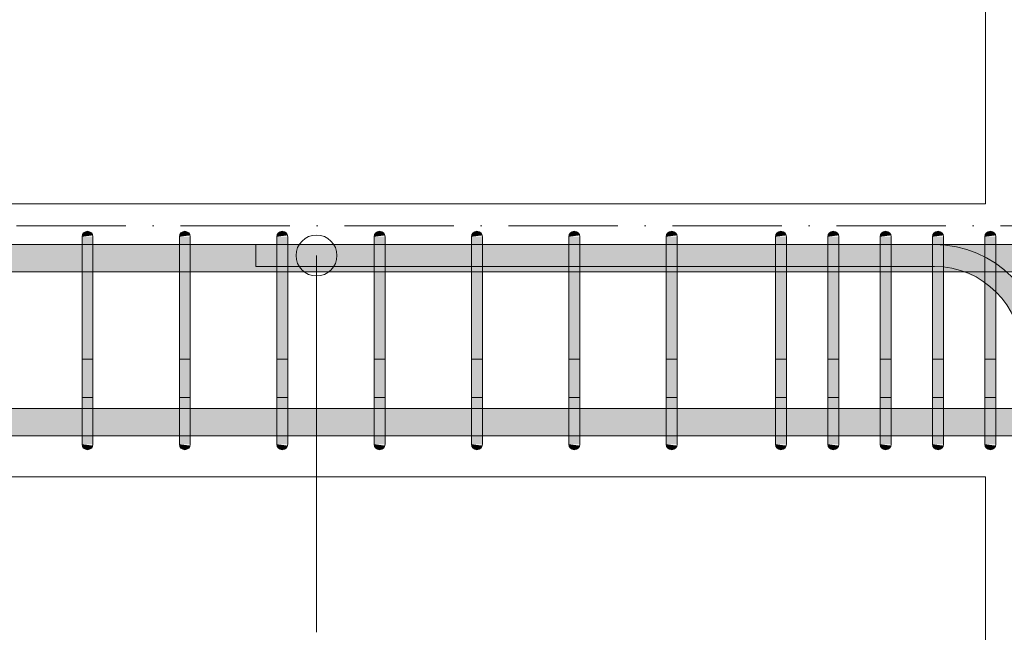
# Model space of a CAD drawing. Header units: millimetres. Extents: x 4307 to 42792, y 1610 to 10025.
# Tile 221 of 256: x 33853 to 34755, y 5628 to 6189. Entities that reach past the tile are written whole.
import ezdxf

# ---------------------------------------------------------------- set-up
doc = ezdxf.new("R2010")
doc.units = ezdxf.units.MM
doc.linetypes.add('Čerchovaná', pattern=[150, 100, -25, 0, -25])
for name, color, linetype, lineweight in [('A-FLOR-LEVL', 51, 'Continuous', 5), ('S-BEAM', 12, 'Continuous', 9), ('S-COLS', 52, 'Continuous', 9), ('S-RBAR', 171, 'Continuous', 5), ('S-RBAR-IDEN', 171, 'Continuous', 5)]:
    doc.layers.add(name, color=color, linetype=linetype, lineweight=lineweight)

msp = doc.modelspace()

# ---------------------------------------------------------------- hatches: boundary and pattern name
at = {"layer": 'S-RBAR'}
for points in [[(33910.52, 5990), (33920.35, 5991.29), (33919.85, 5992.5), (33919.05, 5993.54), (33918.02, 5994.33), (33916.81, 5994.83), (33915.52, 5995), (33914.22, 5994.83), (33913.02, 5994.33), (33911.98, 5993.54), (33911.19, 5992.5), (33910.69, 5991.29)], [(33999.63, 5990), (34009.46, 5991.29), (34008.96, 5992.5), (34008.17, 5993.54), (34007.13, 5994.33), (34005.92, 5994.83), (34004.63, 5995), (34003.34, 5994.83), (34002.13, 5994.33), (34001.09, 5993.54), (34000.3, 5992.5), (33999.8, 5991.29)], [(34088.74, 5990), (34098.57, 5991.29), (34098.07, 5992.5), (34097.28, 5993.54), (34096.24, 5994.33), (34095.04, 5994.83), (34093.74, 5995), (34092.45, 5994.83), (34091.24, 5994.33), (34090.21, 5993.54), (34089.41, 5992.5), (34088.91, 5991.29)], [(34177.85, 5990), (34187.68, 5991.29), (34187.18, 5992.5), (34186.39, 5993.54), (34185.35, 5994.33), (34184.15, 5994.83), (34182.85, 5995), (34181.56, 5994.83), (34180.35, 5994.33), (34179.32, 5993.54), (34178.52, 5992.5), (34178.02, 5991.29)], [(34266.96, 5990), (34276.79, 5991.29), (34276.29, 5992.5), (34275.5, 5993.54), (34274.46, 5994.33), (34273.26, 5994.83), (34271.96, 5995), (34270.67, 5994.83), (34269.46, 5994.33), (34268.43, 5993.54), (34267.63, 5992.5), (34267.13, 5991.29)], [(34356.08, 5990), (34365.91, 5991.29), (34365.41, 5992.5), (34364.61, 5993.54), (34363.58, 5994.33), (34362.37, 5994.83), (34361.08, 5995), (34359.78, 5994.83), (34358.58, 5994.33), (34357.54, 5993.54), (34356.75, 5992.5), (34356.25, 5991.29)], [(34445.19, 5990), (34455.02, 5991.29), (34454.52, 5992.5), (34453.72, 5993.54), (34452.69, 5994.33), (34451.48, 5994.83), (34450.19, 5995), (34448.89, 5994.83), (34447.69, 5994.33), (34446.65, 5993.54), (34445.86, 5992.5), (34445.36, 5991.29)], [(34545.19, 5990), (34555.02, 5991.29), (34554.52, 5992.5), (34553.72, 5993.54), (34552.69, 5994.33), (34551.48, 5994.83), (34550.19, 5995), (34548.89, 5994.83), (34547.69, 5994.33), (34546.65, 5993.54), (34545.86, 5992.5), (34545.36, 5991.29)], [(34593.1, 5990), (34602.93, 5991.29), (34602.43, 5992.5), (34601.64, 5993.54), (34600.6, 5994.33), (34599.4, 5994.83), (34598.1, 5995), (34596.81, 5994.83), (34595.6, 5994.33), (34594.57, 5993.54), (34593.77, 5992.5), (34593.27, 5991.29)], [(34641.02, 5990), (34650.85, 5991.29), (34650.35, 5992.5), (34649.55, 5993.54), (34648.24, 5994.44), (34647.31, 5994.83), (34646.02, 5995), (34644.72, 5994.83), (34643.52, 5994.33), (34642.48, 5993.54), (34641.69, 5992.5), (34641.19, 5991.29)], [(34688.93, 5990), (34698.76, 5991.29), (34698.26, 5992.5), (34697.47, 5993.54), (34696.43, 5994.33), (34695.22, 5994.83), (34693.93, 5995), (34691.9, 5994.53), (34691.43, 5994.33), (34690.39, 5993.54), (34689.6, 5992.5), (34689.1, 5991.29)], [(34736.84, 5990), (34746.67, 5991.29), (34746.17, 5992.5), (34745.38, 5993.54), (34744.34, 5994.33), (34743.14, 5994.83), (34741.84, 5995), (34740.55, 5994.83), (34739.34, 5994.33), (34738.31, 5993.54), (34737.51, 5992.5), (34737.01, 5991.29)], [(33920.52, 5965), (33920.52, 5990), (33910.52, 5990), (33910.52, 5965)], [(34009.63, 5965), (34009.63, 5990), (33999.63, 5990), (33999.63, 5965)], [(34098.74, 5965), (34098.74, 5990), (34088.74, 5990), (34088.74, 5965)], [(34187.85, 5965), (34187.85, 5990), (34177.85, 5990), (34177.85, 5965)], [(34276.96, 5965), (34276.96, 5990), (34266.96, 5990), (34266.96, 5965)], [(34366.08, 5965), (34366.08, 5990), (34356.08, 5990), (34356.08, 5965)], [(34455.19, 5965), (34455.19, 5990), (34445.19, 5990), (34445.19, 5965)], [(34555.19, 5965), (34555.19, 5990), (34545.19, 5990), (34545.19, 5965)], [(34603.1, 5965), (34603.1, 5990), (34593.1, 5990), (34593.1, 5965)], [(34651.02, 5965), (34650.85, 5990), (34641.02, 5990), (34641.02, 5965), (34648.24, 5965)], [(34698.93, 5965), (34698.76, 5990), (34688.93, 5990), (34688.93, 5965), (34691.9, 5965)], [(34746.84, 5965), (34746.84, 5990), (34736.84, 5990), (34736.84, 5965)], [(33920.52, 5825), (33920.52, 5965), (33910.52, 5965), (33910.52, 5825)], [(34009.63, 5825), (34009.63, 5965), (33999.63, 5965), (33999.63, 5825)], [(34098.74, 5825), (34098.74, 5965), (34088.74, 5965), (34088.74, 5825)], [(34187.85, 5825), (34187.85, 5965), (34177.85, 5965), (34177.85, 5825)], [(34276.96, 5825), (34276.96, 5965), (34266.96, 5965), (34266.96, 5825)], [(34366.08, 5825), (34366.08, 5965), (34356.08, 5965), (34356.08, 5825)], [(34455.19, 5825), (34455.19, 5965), (34445.19, 5965), (34445.19, 5825)], [(34555.19, 5825), (34555.19, 5965), (34545.19, 5965), (34545.19, 5825)], [(34603.1, 5825), (34603.1, 5965), (34593.1, 5965), (34593.1, 5825)], [(34641.02, 5825), (34651.02, 5825), (34651.02, 5965), (34641.02, 5965), (34641.02, 5935.24)], [(34698.93, 5825), (34698.93, 5965), (34688.93, 5965), (34688.93, 5825), (34691.9, 5825)], [(34736.84, 5825), (34746.84, 5825), (34746.84, 5965), (34736.84, 5965), (34736.84, 5844.71)], [(33920.52, 5800), (33920.52, 5825), (33910.52, 5825), (33910.52, 5800), (33920.35, 5800)], [(34009.63, 5800), (34009.63, 5825), (33999.63, 5825), (33999.63, 5800), (34009.46, 5800)], [(34098.74, 5800), (34098.74, 5825), (34088.74, 5825), (34088.74, 5800), (34098.57, 5800)], [(34187.85, 5800), (34187.85, 5825), (34177.85, 5825), (34177.85, 5800), (34187.68, 5800)], [(34276.96, 5800), (34276.96, 5825), (34266.96, 5825), (34266.96, 5800), (34276.79, 5800)], [(34366.08, 5800), (34366.08, 5825), (34356.08, 5825), (34356.08, 5800), (34365.91, 5800)], [(34455.19, 5800), (34455.19, 5825), (34445.19, 5825), (34445.19, 5800), (34455.02, 5800)], [(34555.19, 5800), (34555.19, 5825), (34545.19, 5825), (34545.19, 5800), (34555.02, 5800)], [(34603.1, 5800), (34603.1, 5825), (34593.1, 5825), (34593.1, 5800), (34602.93, 5800)], [(34646.02, 5800), (34651.02, 5800), (34651.02, 5825), (34641.02, 5825), (34641.02, 5800), (34644.72, 5800)], [(34692.64, 5800), (34698.93, 5800), (34698.93, 5825), (34688.93, 5825), (34688.93, 5800), (34691.9, 5800)], [(34746.84, 5800), (34746.84, 5825), (34736.84, 5825), (34736.84, 5800), (34746.67, 5800)], [(33915.52, 5795), (33916.81, 5795.17), (33918.02, 5795.67), (33919.05, 5796.46), (33919.85, 5797.5), (33920.35, 5798.71), (33910.52, 5800), (33910.69, 5798.71), (33911.19, 5797.5), (33911.98, 5796.46), (33913.02, 5795.67), (33914.22, 5795.17)], [(34004.63, 5795), (34005.92, 5795.17), (34007.13, 5795.67), (34008.17, 5796.46), (34008.96, 5797.5), (34009.46, 5798.71), (33999.63, 5800), (33999.8, 5798.71), (34000.3, 5797.5), (34001.09, 5796.46), (34002.13, 5795.67), (34003.34, 5795.17)], [(34093.74, 5795), (34095.04, 5795.17), (34096.24, 5795.67), (34097.28, 5796.46), (34098.07, 5797.5), (34098.57, 5798.71), (34088.74, 5800), (34088.91, 5798.71), (34089.41, 5797.5), (34090.21, 5796.46), (34091.24, 5795.67), (34092.45, 5795.17)], [(34182.85, 5795), (34184.15, 5795.17), (34185.35, 5795.67), (34186.39, 5796.46), (34187.18, 5797.5), (34187.68, 5798.71), (34177.85, 5800), (34178.02, 5798.71), (34178.52, 5797.5), (34179.32, 5796.46), (34180.35, 5795.67), (34181.56, 5795.17)], [(34271.96, 5795), (34273.26, 5795.17), (34274.46, 5795.67), (34275.5, 5796.46), (34276.29, 5797.5), (34276.79, 5798.71), (34266.96, 5800), (34267.13, 5798.71), (34267.63, 5797.5), (34268.43, 5796.46), (34269.46, 5795.67), (34270.67, 5795.17)], [(34361.08, 5795), (34362.37, 5795.17), (34363.58, 5795.67), (34364.61, 5796.46), (34365.41, 5797.5), (34365.91, 5798.71), (34356.08, 5800), (34356.25, 5798.71), (34356.75, 5797.5), (34357.54, 5796.46), (34358.58, 5795.67), (34359.78, 5795.17)], [(34450.19, 5795), (34451.48, 5795.17), (34452.69, 5795.67), (34453.72, 5796.46), (34454.52, 5797.5), (34455.02, 5798.71), (34445.19, 5800), (34445.36, 5798.71), (34445.86, 5797.5), (34446.65, 5796.46), (34447.69, 5795.67), (34448.89, 5795.17)], [(34550.19, 5795), (34551.48, 5795.17), (34552.69, 5795.67), (34553.72, 5796.46), (34554.52, 5797.5), (34555.02, 5798.71), (34545.19, 5800), (34545.36, 5798.71), (34545.86, 5797.5), (34546.65, 5796.46), (34547.69, 5795.67), (34548.89, 5795.17)], [(34598.1, 5795), (34599.4, 5795.17), (34600.6, 5795.67), (34601.64, 5796.46), (34602.43, 5797.5), (34602.93, 5798.71), (34593.1, 5800), (34593.27, 5798.71), (34593.77, 5797.5), (34594.57, 5796.46), (34595.6, 5795.67), (34596.81, 5795.17)], [(34646.02, 5795), (34648.24, 5795.56), (34648.52, 5795.67), (34649.55, 5796.46), (34650.35, 5797.5), (34650.85, 5798.71), (34641.02, 5800), (34641.19, 5798.71), (34641.69, 5797.5), (34642.48, 5796.46), (34643.52, 5795.67), (34644.72, 5795.17)], [(34693.93, 5795), (34695.22, 5795.17), (34696.43, 5795.67), (34697.47, 5796.46), (34698.26, 5797.5), (34698.76, 5798.71), (34688.93, 5800), (34689.1, 5798.71), (34689.6, 5797.5), (34690.39, 5796.46), (34691.9, 5795.47), (34692.64, 5795.17)], [(34741.84, 5795), (34743.14, 5795.17), (34744.34, 5795.67), (34745.38, 5796.46), (34746.17, 5797.5), (34746.67, 5798.71), (34736.84, 5800), (34737.01, 5798.71), (34737.51, 5797.5), (34738.31, 5796.46), (34739.34, 5795.67), (34740.55, 5795.17)]]:
    msp.add_hatch(color=7, dxfattribs=at).paths.add_polyline_path(points)
h = msp.add_hatch(color=7, dxfattribs=at)
h.paths.add_polyline_path([(35041.18, 5957.8), (35062.38, 5957.8), (35062.38, 5982.8), (35034.33, 5982.8), (35034.33, 5957.8)])
h.paths.add_polyline_path([(31072.44, 5957.8), (31082.43, 5957.8), (31082.43, 5982.8), (31072.44, 5982.8)])
h.paths.add_polyline_path([(31111.78, 5957.8), (31419.33, 5957.8), (31419.33, 5982.8), (31100.43, 5982.8), (31100.43, 5957.8)])
h.paths.add_polyline_path([(31437.33, 5957.8), (31507.53, 5957.8), (31507.53, 5982.8), (31437.33, 5982.8)])
h.paths.add_polyline_path([(31517.53, 5957.8), (31552.64, 5957.8), (31552.64, 5982.8), (31517.53, 5982.8), (31517.53, 5965)])
h.paths.add_polyline_path([(31562.64, 5957.8), (31597.75, 5957.8), (31597.75, 5982.8), (31562.64, 5982.8), (31562.64, 5965)])
h.paths.add_polyline_path([(31607.75, 5957.8), (31642.85, 5957.8), (31642.85, 5982.8), (31607.75, 5982.8), (31607.75, 5965)])
h.paths.add_polyline_path([(35024.33, 5957.8), (35024.33, 5982.8), (34986.41, 5982.8), (34986.41, 5957.8), (34997.52, 5957.8)])
h.paths.add_polyline_path([(31652.85, 5957.8), (31687.96, 5957.8), (31687.96, 5982.8), (31652.85, 5982.8), (31652.85, 5965)])
h.paths.add_polyline_path([(31697.96, 5957.8), (31733.07, 5957.8), (31733.07, 5982.8), (31697.96, 5982.8), (31697.96, 5965)])
h.paths.add_polyline_path([(31743.07, 5957.8), (31806.55, 5957.8), (31806.55, 5982.8), (31743.07, 5982.8), (31743.07, 5965)])
h.paths.add_polyline_path([(31816.55, 5957.8), (31891.16, 5957.8), (31891.16, 5982.8), (31816.55, 5982.8), (31816.55, 5965)])
h.paths.add_polyline_path([(34976.41, 5957.8), (34976.41, 5982.8), (34938.5, 5982.8), (34938.5, 5957.8), (34953.86, 5957.8)])
h.paths.add_polyline_path([(31901.16, 5957.8), (31975.78, 5957.8), (31975.78, 5982.8), (31901.16, 5982.8), (31901.16, 5965)])
h.paths.add_polyline_path([(34928.5, 5957.8), (34928.5, 5982.8), (34890.59, 5982.8), (34890.59, 5957.8), (34910.2, 5957.8)])
h.paths.add_polyline_path([(31985.78, 5957.8), (32060.39, 5957.8), (32060.39, 5982.8), (31985.78, 5982.8), (31985.78, 5965)])
h.paths.add_polyline_path([(32070.39, 5957.8), (32145.01, 5957.8), (32145.01, 5982.8), (32070.39, 5982.8), (32070.39, 5965)])
h.paths.add_polyline_path([(32155.01, 5957.8), (32229.62, 5957.8), (32229.62, 5982.8), (32155.01, 5982.8), (32155.01, 5965)])
h.paths.add_polyline_path([(32239.62, 5957.8), (32314.24, 5957.8), (32314.24, 5982.8), (32239.62, 5982.8), (32239.62, 5965)])
h.paths.add_polyline_path([(32324.24, 5957.8), (32514.24, 5957.8), (32514.24, 5982.8), (32324.24, 5982.8), (32324.24, 5965)])
h.paths.add_polyline_path([(32524.24, 5957.8), (32713.62, 5957.8), (32713.62, 5982.8), (32524.24, 5982.8), (32524.24, 5965)])
h.paths.add_polyline_path([(32723.62, 5957.8), (32913, 5957.8), (32913, 5982.8), (32723.62, 5982.8), (32723.62, 5965)])
h.paths.add_polyline_path([(32923, 5957.8), (33112.38, 5957.8), (33112.38, 5982.8), (32923, 5982.8), (32923, 5965)])
h.paths.add_polyline_path([(34880.59, 5957.8), (34880.59, 5982.8), (34842.67, 5982.8), (34842.67, 5957.8), (34866.54, 5957.8)])
h.paths.add_polyline_path([(34832.67, 5957.8), (34832.67, 5982.8), (34794.76, 5982.8), (34794.76, 5957.8), (34822.88, 5957.8)])
h.paths.add_polyline_path([(33122.38, 5957.8), (33311.76, 5957.8), (33311.76, 5982.8), (33122.38, 5982.8), (33122.38, 5965)])
h.paths.add_polyline_path([(33321.76, 5957.8), (33511.14, 5957.8), (33511.14, 5982.8), (33321.76, 5982.8), (33321.76, 5965)])
h.paths.add_polyline_path([(33521.14, 5957.8), (33710.52, 5957.8), (33710.52, 5982.8), (33521.14, 5982.8), (33521.14, 5965)])
h.paths.add_polyline_path([(33720.52, 5957.8), (33910.52, 5957.8), (33910.52, 5982.8), (33720.52, 5982.8), (33720.52, 5965)])
h.paths.add_polyline_path([(33920.52, 5957.8), (33999.63, 5957.8), (33999.63, 5982.8), (33920.52, 5982.8), (33920.52, 5965)])
h.paths.add_polyline_path([(34009.63, 5957.8), (34088.74, 5957.8), (34088.74, 5982.8), (34009.63, 5982.8), (34009.63, 5965)])
h.paths.add_polyline_path([(34098.74, 5957.8), (34177.85, 5957.8), (34177.85, 5982.8), (34098.74, 5982.8), (34098.74, 5965)])
h.paths.add_polyline_path([(34784.76, 5957.8), (34784.76, 5982.8), (34746.84, 5982.8), (34746.84, 5957.8), (34779.22, 5957.8)])
h.paths.add_polyline_path([(34187.85, 5957.8), (34266.96, 5957.8), (34266.96, 5982.8), (34187.85, 5982.8), (34187.85, 5965)])
h.paths.add_polyline_path([(34276.96, 5957.8), (34356.08, 5957.8), (34356.08, 5982.8), (34276.96, 5982.8), (34276.96, 5965)])
h.paths.add_polyline_path([(34366.08, 5957.8), (34445.19, 5957.8), (34445.19, 5982.8), (34366.08, 5982.8), (34366.08, 5965)])
h.paths.add_polyline_path([(34455.19, 5957.8), (34545.19, 5957.8), (34545.19, 5982.8), (34455.19, 5982.8), (34455.19, 5965)])
h.paths.add_polyline_path([(34736.84, 5957.8), (34736.84, 5982.8), (34698.93, 5982.8), (34698.93, 5957.8), (34735.56, 5957.8)])
h.paths.add_polyline_path([(34555.19, 5957.8), (34593.1, 5957.8), (34593.1, 5982.8), (34555.19, 5982.8), (34555.19, 5965)])
h.paths.add_polyline_path([(34603.1, 5957.8), (34641.02, 5957.8), (34641.02, 5982.8), (34603.1, 5982.8), (34603.1, 5965)])
h.paths.add_polyline_path([(34651.02, 5957.8), (34688.93, 5957.8), (34688.93, 5982.8), (34651.02, 5982.8), (34651.02, 5965)])
h = msp.add_hatch(color=7, dxfattribs=at)
h.paths.add_polyline_path([(34784.76, 5882.8), (34784.76, 5914.51), (34784.14, 5916), (34766.38, 5916.14), (34766.38, 5924), (34780.83, 5924), (34777.18, 5932.8), (34761.29, 5953.51), (34755.7, 5957.8), (34746.84, 5957.8), (34746.84, 5939.61), (34747.15, 5939.37), (34759.86, 5922.8), (34767.85, 5903.51), (34770.58, 5882.8), (34779.22, 5882.8)])
h.paths.add_polyline_path([(34765.34, 5916.14), (34764.38, 5916.54), (34762.91, 5918), (34762.38, 5920), (34762.91, 5922), (34764.38, 5923.46), (34766.38, 5924), (34765.72, 5918.96)])
h.paths.add_polyline_path([(34736.84, 5947.28), (34736.84, 5957.8), (34716.78, 5957.8), (34730.58, 5952.09), (34735.56, 5948.26)])
h = msp.add_hatch(color=7, dxfattribs=at)
h.paths.add_polyline_path([(35275.52, 5807.8), (35275.52, 5832.8), (35239.55, 5832.8), (35239.55, 5807.8)])
h.paths.add_polyline_path([(31072.38, 5807.8), (31082.43, 5807.8), (31082.43, 5832.8), (31072.38, 5832.8), (31072.38, 5814.54)])
h.paths.add_polyline_path([(31437.33, 5807.8), (31507.53, 5807.92), (31507.53, 5832.8), (31437.33, 5832.8), (31437.33, 5814.54)])
h.paths.add_polyline_path([(31286.42, 5807.8), (31419.33, 5807.8), (31419.33, 5832.8), (31100.43, 5832.8), (31100.43, 5807.8)])
h.paths.add_polyline_path([(31517.53, 5807.8), (31552.64, 5807.92), (31552.64, 5832.8), (31517.53, 5832.8), (31517.53, 5807.92)])
h.paths.add_polyline_path([(31562.64, 5807.8), (31597.75, 5807.92), (31597.75, 5832.8), (31562.64, 5832.8), (31562.64, 5807.92)])
h.paths.add_polyline_path([(31607.75, 5807.8), (31642.85, 5807.92), (31642.85, 5832.8), (31607.75, 5832.8), (31607.75, 5807.92)])
h.paths.add_polyline_path([(31652.85, 5807.8), (31687.96, 5807.92), (31687.96, 5832.8), (31652.85, 5832.8), (31652.85, 5807.92)])
h.paths.add_polyline_path([(31697.96, 5807.8), (31733.07, 5807.92), (31733.07, 5832.8), (31697.96, 5832.8), (31697.96, 5807.92)])
h.paths.add_polyline_path([(31743.07, 5807.8), (31806.55, 5807.92), (31806.55, 5832.8), (31743.07, 5832.8), (31743.07, 5807.92)])
h.paths.add_polyline_path([(31816.55, 5807.8), (31891.16, 5807.92), (31891.16, 5832.8), (31816.55, 5832.8), (31816.55, 5807.92)])
h.paths.add_polyline_path([(31901.16, 5807.8), (31975.78, 5807.92), (31975.78, 5832.8), (31901.16, 5832.8), (31901.16, 5807.92)])
h.paths.add_polyline_path([(31985.78, 5807.8), (32060.39, 5807.92), (32060.39, 5832.8), (31985.78, 5832.8), (31985.78, 5807.92)])
h.paths.add_polyline_path([(32070.39, 5807.8), (32145.01, 5807.92), (32145.01, 5832.8), (32070.39, 5832.8), (32070.39, 5807.92)])
h.paths.add_polyline_path([(32155.01, 5807.8), (32229.62, 5807.92), (32229.62, 5832.8), (32155.01, 5832.8), (32155.01, 5807.92)])
h.paths.add_polyline_path([(38077.38, 5807.8), (38077.38, 5832.8), (37887.78, 5832.8), (37887.78, 5807.8), (37922.75, 5807.8)])
h.paths.add_polyline_path([(37877.78, 5807.8), (37877.78, 5832.8), (37688.18, 5832.8), (37688.18, 5807.8), (37748.11, 5807.8)])
h.paths.add_polyline_path([(37678.18, 5807.8), (37678.18, 5832.8), (37488.57, 5832.8), (37488.57, 5807.8), (37573.47, 5807.8)])
h.paths.add_polyline_path([(32239.62, 5807.8), (32314.24, 5807.92), (32314.24, 5832.8), (32239.62, 5832.8), (32239.62, 5807.92)])
h.paths.add_polyline_path([(32324.24, 5807.8), (32514.24, 5807.92), (32514.24, 5832.8), (32324.24, 5832.8), (32324.24, 5807.92)])
h.paths.add_polyline_path([(32524.24, 5807.8), (32713.62, 5807.92), (32713.62, 5832.8), (32524.24, 5832.8), (32524.24, 5807.92)])
h.paths.add_polyline_path([(32723.62, 5807.8), (32913, 5807.92), (32913, 5832.8), (32723.62, 5832.8), (32723.62, 5807.92)])
h.paths.add_polyline_path([(32923, 5807.8), (33112.38, 5807.92), (33112.38, 5832.8), (32923, 5832.8), (32923, 5807.92)])
h.paths.add_polyline_path([(33122.38, 5807.8), (33311.76, 5807.92), (33311.76, 5832.8), (33122.38, 5832.8), (33122.38, 5807.92)])
h.paths.add_polyline_path([(33321.76, 5807.8), (33511.14, 5807.92), (33511.14, 5832.8), (33321.76, 5832.8), (33321.76, 5807.92)])
h.paths.add_polyline_path([(33521.14, 5807.8), (33710.52, 5807.92), (33710.52, 5832.8), (33521.14, 5832.8), (33521.14, 5807.92)])
h.paths.add_polyline_path([(33720.52, 5807.8), (33910.52, 5807.92), (33910.52, 5832.8), (33720.52, 5832.8), (33720.52, 5807.92)])
h.paths.add_polyline_path([(33920.52, 5807.8), (33999.63, 5807.92), (33999.63, 5832.8), (33920.52, 5832.8), (33920.52, 5807.92)])
h.paths.add_polyline_path([(34009.63, 5807.8), (34088.74, 5807.92), (34088.74, 5832.8), (34009.63, 5832.8), (34009.63, 5807.92)])
h.paths.add_polyline_path([(34098.74, 5807.8), (34177.85, 5807.92), (34177.85, 5832.8), (34098.74, 5832.8), (34098.74, 5807.92)])
h.paths.add_polyline_path([(34187.85, 5807.8), (34266.96, 5807.92), (34266.96, 5832.8), (34187.85, 5832.8), (34187.85, 5807.92)])
h.paths.add_polyline_path([(34276.96, 5807.8), (34356.08, 5807.92), (34356.08, 5832.8), (34276.96, 5832.8), (34276.96, 5807.92)])
h.paths.add_polyline_path([(37478.57, 5807.8), (37478.57, 5832.8), (37288.97, 5832.8), (37288.97, 5807.8), (37398.83, 5807.8)])
h.paths.add_polyline_path([(37278.97, 5807.8), (37278.97, 5832.8), (37089.37, 5832.8), (37089.37, 5807.8), (37224.19, 5807.8)])
h.paths.add_polyline_path([(37079.37, 5807.8), (37079.37, 5832.8), (36889.77, 5832.8), (36889.77, 5807.8), (37049.55, 5807.8)])
h.paths.add_polyline_path([(36879.77, 5807.8), (36879.77, 5832.8), (36764.77, 5832.8), (36764.77, 5807.8), (36874.91, 5807.8)])
h.paths.add_polyline_path([(34366.08, 5807.8), (34445.19, 5807.92), (34445.19, 5832.8), (34366.08, 5832.8), (34366.08, 5807.92)])
h.paths.add_polyline_path([(34455.19, 5807.8), (34545.19, 5807.92), (34545.19, 5832.8), (34455.19, 5832.8), (34455.19, 5807.92)])
h.paths.add_polyline_path([(34555.19, 5807.8), (34593.1, 5807.92), (34593.1, 5832.8), (34555.19, 5832.8), (34555.19, 5807.92)])
h.paths.add_polyline_path([(34603.1, 5807.8), (34641.02, 5807.92), (34641.02, 5832.8), (34603.1, 5832.8), (34603.1, 5807.92)])
h.paths.add_polyline_path([(34651.02, 5807.8), (34688.93, 5807.92), (34688.93, 5832.8), (34651.02, 5832.8), (34651.02, 5807.92)])
h.paths.add_polyline_path([(34698.93, 5807.8), (34736.84, 5807.92), (34736.84, 5832.8), (34698.93, 5832.8), (34698.93, 5807.92)])
h.paths.add_polyline_path([(34746.84, 5807.8), (34769.88, 5807.92), (34769.88, 5832.8), (34746.84, 5832.8), (34746.84, 5807.92)])
h.paths.add_polyline_path([(34794.76, 5807.8), (34815.85, 5807.92), (34815.85, 5832.8), (34794.76, 5832.8), (34794.76, 5807.92)])
h.paths.add_polyline_path([(34779.88, 5807.8), (34784.76, 5807.92), (34784.76, 5832.8), (34779.88, 5832.8), (34779.88, 5807.92)])
h.paths.add_polyline_path([(34842.67, 5807.8), (34861.82, 5807.92), (34861.82, 5832.8), (34842.67, 5832.8), (34842.67, 5807.92)])
h.paths.add_polyline_path([(34825.85, 5807.8), (34832.67, 5807.92), (34832.67, 5832.8), (34825.85, 5832.8), (34825.85, 5807.92)])
h.paths.add_polyline_path([(34890.59, 5807.8), (34907.78, 5807.92), (34907.78, 5832.8), (34890.59, 5832.8), (34890.59, 5807.92)])
h.paths.add_polyline_path([(34871.82, 5807.8), (34880.59, 5807.92), (34880.59, 5832.8), (34871.82, 5832.8), (34871.82, 5807.92)])
h.paths.add_polyline_path([(34938.5, 5807.8), (34953.75, 5807.92), (34953.75, 5832.8), (34938.5, 5832.8), (34938.5, 5807.92)])
h.paths.add_polyline_path([(34917.78, 5807.8), (34928.5, 5807.92), (34928.5, 5832.8), (34917.78, 5832.8), (34917.78, 5807.92)])
h.paths.add_polyline_path([(34986.41, 5807.8), (34999.72, 5807.8), (34999.72, 5832.8), (34986.41, 5832.8), (34986.41, 5807.92)])
h.paths.add_polyline_path([(34963.75, 5807.8), (34976.41, 5807.92), (34976.41, 5832.8), (34963.75, 5832.8), (34963.75, 5807.92)])
h.paths.add_polyline_path([(35034.33, 5807.8), (35045.68, 5807.8), (35045.68, 5832.8), (35034.33, 5832.8), (35034.33, 5807.92)])
h.paths.add_polyline_path([(35009.72, 5807.8), (35024.33, 5807.92), (35024.33, 5832.8), (35009.72, 5832.8), (35009.72, 5807.92)])
h.paths.add_polyline_path([(35101.65, 5807.8), (35137.62, 5807.8), (35137.62, 5832.8), (35101.65, 5832.8), (35101.65, 5814.54)])
h.paths.add_polyline_path([(35055.68, 5807.8), (35091.65, 5807.8), (35091.65, 5832.8), (35055.68, 5832.8), (35055.68, 5814.54)])
h.paths.add_polyline_path([(35285.52, 5807.8), (35375.52, 5807.8), (35375.52, 5832.8), (35285.52, 5832.8), (35285.52, 5814.54)])
h.paths.add_polyline_path([(35193.58, 5807.8), (35229.55, 5807.8), (35229.55, 5832.8), (35193.58, 5832.8), (35193.58, 5814.54)])
h.paths.add_polyline_path([(35147.62, 5807.8), (35183.58, 5807.8), (35183.58, 5832.8), (35147.62, 5832.8), (35147.62, 5814.54)])
h.paths.add_polyline_path([(35385.52, 5807.8), (35474.03, 5807.8), (35474.03, 5832.8), (35385.52, 5832.8), (35385.52, 5814.54)])
h.paths.add_polyline_path([(35582.55, 5807.8), (35671.07, 5807.8), (35671.07, 5832.8), (35582.55, 5832.8), (35582.55, 5814.54)])
h.paths.add_polyline_path([(35484.03, 5807.8), (35572.55, 5807.8), (35572.55, 5832.8), (35484.03, 5832.8), (35484.03, 5814.54)])
h.paths.add_polyline_path([(35779.59, 5807.8), (35868.11, 5807.8), (35868.11, 5832.8), (35779.59, 5832.8), (35779.59, 5814.54)])
h.paths.add_polyline_path([(35681.07, 5807.8), (35769.59, 5807.8), (35769.59, 5832.8), (35681.07, 5832.8), (35681.07, 5814.54)])
h.paths.add_polyline_path([(35976.62, 5807.8), (36065.14, 5807.8), (36065.14, 5832.8), (35976.62, 5832.8), (35976.62, 5814.54)])
h.paths.add_polyline_path([(35878.11, 5807.8), (35966.62, 5807.8), (35966.62, 5832.8), (35878.11, 5832.8), (35878.11, 5814.54)])
h.paths.add_polyline_path([(36173.66, 5807.8), (36262.18, 5807.8), (36262.18, 5832.8), (36173.66, 5832.8), (36173.66, 5814.54)])
h.paths.add_polyline_path([(36075.14, 5807.8), (36163.66, 5807.8), (36163.66, 5832.8), (36075.14, 5832.8), (36075.14, 5814.54)])
h.paths.add_polyline_path([(36272.18, 5807.8), (36360.7, 5807.8), (36360.7, 5832.8), (36272.18, 5832.8), (36272.18, 5814.54)])
h.paths.add_polyline_path([(36469.21, 5807.8), (36557.73, 5807.8), (36557.73, 5832.8), (36469.21, 5832.8), (36469.21, 5814.54)])
h.paths.add_polyline_path([(36370.7, 5807.8), (36459.21, 5807.8), (36459.21, 5832.8), (36370.7, 5832.8), (36370.7, 5814.54)])
h.paths.add_polyline_path([(36754.77, 5807.8), (36754.77, 5832.8), (36666.25, 5832.8), (36666.25, 5807.8), (36700.27, 5807.8)])
h.paths.add_polyline_path([(36656.25, 5807.8), (36656.25, 5832.8), (36567.73, 5832.8), (36567.73, 5807.8)])

# ---------------------------------------------------------------- linework, layer by layer
at = {"layer": 'A-FLOR-LEVL', "linetype": 'Čerchovaná'}
msp.add_line((29948.07, 6000), (42662.7, 6000), dxfattribs=at)
at = {"layer": 'S-BEAM'}
for p, q in [((31497.38, 6020), (34737.38, 6020)), ((31497.38, 6020), (34737.38, 6020)), ((34737.38, 5770), (31497.38, 5770)), ((31497.38, 5770), (34737.38, 5770))]:
    msp.add_line(p, q, dxfattribs=at)
at = {"layer": 'S-COLS'}
for p, q in [((34737.38, 8670), (34737.38, 6020)), ((34737.38, 8670), (34737.38, 6020)), ((34737.38, 5770), (34737.38, 2605)), ((34737.38, 5770), (34737.38, 2605))]:
    msp.add_line(p, q, dxfattribs=at)
at = {"layer": 'S-RBAR'}
for p, q in [((33910.52, 5990), (33910.52, 5965)), ((33910.52, 5990), (33910.52, 5965)), ((33920.52, 5990), (33920.52, 5965)), ((33920.52, 5990), (33920.52, 5965)), ((33999.63, 5990), (33999.63, 5965)), ((33999.63, 5990), (33999.63, 5965)), ((34009.63, 5990), (34009.63, 5965)), ((34009.63, 5990), (34009.63, 5965)), ((34088.74, 5990), (34088.74, 5965)), ((34088.74, 5990), (34088.74, 5965)), ((34098.74, 5990), (34098.74, 5965)), ((34098.74, 5990), (34098.74, 5965)), ((34177.85, 5990), (34177.85, 5965)), ((34177.85, 5990), (34177.85, 5965)), ((34187.85, 5990), (34187.85, 5965)), ((34187.85, 5990), (34187.85, 5965)), ((34266.96, 5990), (34266.96, 5965)), ((34266.96, 5990), (34266.96, 5965)), ((34276.96, 5990), (34276.96, 5965)), ((34276.96, 5990), (34276.96, 5965)), ((34356.08, 5990), (34356.08, 5965)), ((34356.08, 5990), (34356.08, 5965)), ((34366.08, 5990), (34366.08, 5965)), ((34366.08, 5990), (34366.08, 5965)), ((34445.19, 5990), (34445.19, 5965)), ((34445.19, 5990), (34445.19, 5965)), ((34455.19, 5990), (34455.19, 5965)), ((34455.19, 5990), (34455.19, 5965)), ((34545.19, 5990), (34545.19, 5965)), ((34545.19, 5990), (34545.19, 5965)), ((34555.19, 5990), (34555.19, 5965)), ((34555.19, 5990), (34555.19, 5965)), ((34593.1, 5990), (34593.1, 5965)), ((34593.1, 5990), (34593.1, 5965)), ((34603.1, 5990), (34603.1, 5965)), ((34603.1, 5990), (34603.1, 5965)), ((34641.02, 5990), (34641.02, 5965)), ((34641.02, 5990), (34641.02, 5965)), ((34651.02, 5990), (34651.02, 5965)), ((34651.02, 5990), (34651.02, 5965)), ((34688.93, 5990), (34688.93, 5965)), ((34688.93, 5990), (34688.93, 5965)), ((34698.93, 5990), (34698.93, 5965)), ((34698.93, 5990), (34698.93, 5965)), ((34736.84, 5990), (34736.84, 5965)), ((34736.84, 5990), (34736.84, 5965)), ((34746.84, 5990), (34746.84, 5965)), ((34746.84, 5990), (34746.84, 5965)), ((35062.38, 5982.8), (31072.44, 5982.8)), ((35062.38, 5982.8), (31072.44, 5982.8)), ((35062.38, 5982.8), (31072.44, 5982.8)), ((34690.58, 5982.8), (34069.58, 5982.8)), ((34069.58, 5982.8), (34069.58, 5962.8)), ((34690.58, 5982.8), (34069.58, 5982.8)), ((34069.58, 5982.8), (34069.58, 5962.8)), ((35062.38, 5957.8), (31072.44, 5957.8)), ((35062.38, 5957.8), (31072.44, 5957.8)), ((35062.38, 5957.8), (31072.44, 5957.8)), ((33910.52, 5825), (33910.52, 5965)), ((33910.52, 5965), (33910.52, 5825)), ((33920.52, 5825), (33920.52, 5965)), ((33920.52, 5965), (33920.52, 5825)), ((33999.63, 5825), (33999.63, 5965)), ((33999.63, 5965), (33999.63, 5825)), ((34009.63, 5825), (34009.63, 5965)), ((34009.63, 5965), (34009.63, 5825)), ((34690.58, 5962.8), (34069.58, 5962.8)), ((34690.58, 5962.8), (34069.58, 5962.8)), ((34088.74, 5825), (34088.74, 5965)), ((34088.74, 5965), (34088.74, 5825)), ((34098.74, 5825), (34098.74, 5965)), ((34098.74, 5965), (34098.74, 5825)), ((34177.85, 5825), (34177.85, 5965)), ((34177.85, 5965), (34177.85, 5825)), ((34187.85, 5825), (34187.85, 5965)), ((34187.85, 5965), (34187.85, 5825)), ((34266.96, 5825), (34266.96, 5965)), ((34266.96, 5965), (34266.96, 5825)), ((34276.96, 5825), (34276.96, 5965)), ((34276.96, 5965), (34276.96, 5825)), ((34356.08, 5825), (34356.08, 5965)), ((34356.08, 5965), (34356.08, 5825)), ((34366.08, 5825), (34366.08, 5965)), ((34366.08, 5965), (34366.08, 5825)), ((34445.19, 5825), (34445.19, 5965)), ((34445.19, 5965), (34445.19, 5825)), ((34455.19, 5825), (34455.19, 5965)), ((34455.19, 5965), (34455.19, 5825)), ((34545.19, 5825), (34545.19, 5965)), ((34545.19, 5965), (34545.19, 5825)), ((34555.19, 5825), (34555.19, 5965)), ((34555.19, 5965), (34555.19, 5825)), ((34593.1, 5825), (34593.1, 5965)), ((34593.1, 5965), (34593.1, 5825)), ((34603.1, 5825), (34603.1, 5965)), ((34603.1, 5965), (34603.1, 5825)), ((34641.02, 5825), (34641.02, 5965)), ((34641.02, 5965), (34641.02, 5825)), ((34651.02, 5825), (34651.02, 5965)), ((34651.02, 5965), (34651.02, 5825)), ((34688.93, 5825), (34688.93, 5965)), ((34688.93, 5965), (34688.93, 5825)), ((34698.93, 5825), (34698.93, 5965)), ((34698.93, 5965), (34698.93, 5825)), ((34736.84, 5825), (34736.84, 5965)), ((34736.84, 5965), (34736.84, 5825)), ((34746.84, 5825), (34746.84, 5965)), ((34746.84, 5965), (34746.84, 5825)), ((33910.52, 5878.03), (33910.52, 5842.68)), ((33910.52, 5878.03), (33920.52, 5878.03)), ((33920.52, 5878.03), (33920.52, 5842.68)), ((33999.63, 5878.03), (33999.63, 5842.68)), ((33999.63, 5878.03), (34009.63, 5878.03)), ((34009.63, 5878.03), (34009.63, 5842.68)), ((34088.74, 5878.03), (34088.74, 5842.68)), ((34088.74, 5878.03), (34098.74, 5878.03)), ((34098.74, 5878.03), (34098.74, 5842.68)), ((34177.85, 5878.03), (34177.85, 5842.68)), ((34177.85, 5878.03), (34187.85, 5878.03)), ((34187.85, 5878.03), (34187.85, 5842.68)), ((34266.96, 5878.03), (34266.96, 5842.68)), ((34266.96, 5878.03), (34276.96, 5878.03)), ((34276.96, 5878.03), (34276.96, 5842.68)), ((34356.08, 5878.03), (34356.08, 5842.68)), ((34356.08, 5878.03), (34366.08, 5878.03)), ((34366.08, 5878.03), (34366.08, 5842.68)), ((34445.19, 5878.03), (34445.19, 5842.68)), ((34445.19, 5878.03), (34455.19, 5878.03)), ((34455.19, 5878.03), (34455.19, 5842.68)), ((34545.19, 5878.03), (34545.19, 5842.68)), ((34545.19, 5878.03), (34555.19, 5878.03)), ((34555.19, 5878.03), (34555.19, 5842.68)), ((34593.1, 5878.03), (34593.1, 5842.68)), ((34593.1, 5878.03), (34603.1, 5878.03)), ((34603.1, 5878.03), (34603.1, 5842.68)), ((34641.02, 5878.03), (34641.02, 5842.68)), ((34641.02, 5878.03), (34651.02, 5878.03)), ((34651.02, 5878.03), (34651.02, 5842.68)), ((34688.93, 5878.03), (34688.93, 5842.68)), ((34688.93, 5878.03), (34698.93, 5878.03)), ((34698.93, 5878.03), (34698.93, 5842.68)), ((34736.84, 5878.03), (34736.84, 5842.68)), ((34736.84, 5878.03), (34746.84, 5878.03)), ((34746.84, 5878.03), (34746.84, 5842.68)), ((33910.52, 5842.68), (33910.52, 5800)), ((33920.52, 5842.68), (33910.52, 5842.68)), ((33910.52, 5807.32), (33910.52, 5842.68)), ((33920.52, 5842.68), (33920.52, 5800)), ((33920.52, 5807.32), (33920.52, 5842.68)), ((33999.63, 5842.68), (33999.63, 5800)), ((34009.63, 5842.68), (33999.63, 5842.68)), ((33999.63, 5807.32), (33999.63, 5842.68)), ((34009.63, 5842.68), (34009.63, 5800)), ((34009.63, 5807.32), (34009.63, 5842.68)), ((34088.74, 5842.68), (34088.74, 5800)), ((34098.74, 5842.68), (34088.74, 5842.68)), ((34088.74, 5807.32), (34088.74, 5842.68)), ((34098.74, 5842.68), (34098.74, 5800)), ((34098.74, 5807.32), (34098.74, 5842.68)), ((34177.85, 5842.68), (34177.85, 5800)), ((34187.85, 5842.68), (34177.85, 5842.68)), ((34177.85, 5807.32), (34177.85, 5842.68)), ((34187.85, 5842.68), (34187.85, 5800)), ((34187.85, 5807.32), (34187.85, 5842.68)), ((34266.96, 5842.68), (34266.96, 5800)), ((34276.96, 5842.68), (34266.96, 5842.68)), ((34266.96, 5807.32), (34266.96, 5842.68)), ((34276.96, 5842.68), (34276.96, 5800)), ((34276.96, 5807.32), (34276.96, 5842.68)), ((34356.08, 5842.68), (34356.08, 5800)), ((34366.08, 5842.68), (34356.08, 5842.68)), ((34356.08, 5807.32), (34356.08, 5842.68)), ((34366.08, 5842.68), (34366.08, 5800)), ((34366.08, 5807.32), (34366.08, 5842.68)), ((34445.19, 5842.68), (34445.19, 5800)), ((34455.19, 5842.68), (34445.19, 5842.68)), ((34445.19, 5807.32), (34445.19, 5842.68)), ((34455.19, 5842.68), (34455.19, 5800)), ((34455.19, 5807.32), (34455.19, 5842.68)), ((34545.19, 5842.68), (34545.19, 5800)), ((34555.19, 5842.68), (34545.19, 5842.68)), ((34545.19, 5807.32), (34545.19, 5842.68)), ((34555.19, 5842.68), (34555.19, 5800)), ((34555.19, 5807.32), (34555.19, 5842.68)), ((34593.1, 5842.68), (34593.1, 5800)), ((34603.1, 5842.68), (34593.1, 5842.68)), ((34593.1, 5807.32), (34593.1, 5842.68)), ((34603.1, 5842.68), (34603.1, 5800)), ((34603.1, 5807.32), (34603.1, 5842.68)), ((34641.02, 5842.68), (34641.02, 5800)), ((34651.02, 5842.68), (34641.02, 5842.68)), ((34641.02, 5807.32), (34641.02, 5842.68)), ((34651.02, 5842.68), (34651.02, 5800)), ((34651.02, 5807.32), (34651.02, 5842.68)), ((34688.93, 5842.68), (34688.93, 5800)), ((34698.93, 5842.68), (34688.93, 5842.68)), ((34688.93, 5807.32), (34688.93, 5842.68)), ((34698.93, 5842.68), (34698.93, 5800)), ((34698.93, 5807.32), (34698.93, 5842.68)), ((34736.84, 5842.68), (34736.84, 5800)), ((34746.84, 5842.68), (34736.84, 5842.68)), ((34736.84, 5807.32), (34736.84, 5842.68)), ((34746.84, 5842.68), (34746.84, 5800)), ((34746.84, 5807.32), (34746.84, 5842.68)), ((38077.42, 5832.8), (31072.38, 5832.8)), ((38077.42, 5832.8), (31072.38, 5832.8)), ((38077.42, 5832.8), (31072.38, 5832.8)), ((33910.52, 5825), (33910.52, 5800)), ((33910.52, 5825), (33910.52, 5800)), ((33920.52, 5825), (33920.52, 5800)), ((33920.52, 5825), (33920.52, 5807.32)), ((33999.63, 5825), (33999.63, 5800)), ((33999.63, 5825), (33999.63, 5800)), ((34009.63, 5825), (34009.63, 5800)), ((34009.63, 5825), (34009.63, 5807.32)), ((34088.74, 5825), (34088.74, 5800)), ((34088.74, 5825), (34088.74, 5800)), ((34098.74, 5825), (34098.74, 5800)), ((34098.74, 5825), (34098.74, 5807.32)), ((34177.85, 5825), (34177.85, 5800)), ((34177.85, 5825), (34177.85, 5800)), ((34187.85, 5825), (34187.85, 5800)), ((34187.85, 5825), (34187.85, 5807.32)), ((34266.96, 5825), (34266.96, 5800)), ((34266.96, 5825), (34266.96, 5800)), ((34276.96, 5825), (34276.96, 5800)), ((34276.96, 5825), (34276.96, 5807.32)), ((34356.08, 5825), (34356.08, 5800)), ((34356.08, 5825), (34356.08, 5800)), ((34366.08, 5825), (34366.08, 5800)), ((34366.08, 5825), (34366.08, 5807.32)), ((34445.19, 5825), (34445.19, 5800)), ((34445.19, 5825), (34445.19, 5800)), ((34455.19, 5825), (34455.19, 5800)), ((34455.19, 5825), (34455.19, 5807.32)), ((34545.19, 5825), (34545.19, 5800)), ((34545.19, 5825), (34545.19, 5800)), ((34555.19, 5825), (34555.19, 5800)), ((34555.19, 5825), (34555.19, 5807.32)), ((34593.1, 5825), (34593.1, 5800)), ((34593.1, 5825), (34593.1, 5800)), ((34603.1, 5825), (34603.1, 5800)), ((34603.1, 5825), (34603.1, 5807.32)), ((34641.02, 5825), (34641.02, 5800)), ((34641.02, 5825), (34641.02, 5800)), ((34651.02, 5825), (34651.02, 5800)), ((34651.02, 5825), (34651.02, 5807.32)), ((34688.93, 5825), (34688.93, 5800)), ((34688.93, 5825), (34688.93, 5800)), ((34698.93, 5825), (34698.93, 5800)), ((34698.93, 5825), (34698.93, 5807.32)), ((34736.84, 5825), (34736.84, 5800)), ((34736.84, 5825), (34736.84, 5800)), ((34746.84, 5825), (34746.84, 5800)), ((34746.84, 5825), (34746.84, 5807.32)), ((38077.42, 5807.8), (31072.38, 5807.8)), ((38077.42, 5807.8), (31072.38, 5807.8)), ((38077.42, 5807.8), (31072.38, 5807.8)), ((33910.52, 5807.32), (33910.52, 5800)), ((33920.52, 5807.32), (33920.52, 5800.85)), ((33920.52, 5807.32), (33920.52, 5800.85)), ((33999.63, 5807.32), (33999.63, 5800)), ((34009.63, 5807.32), (34009.63, 5800.85)), ((34009.63, 5807.32), (34009.63, 5800.85)), ((34088.74, 5807.32), (34088.74, 5800)), ((34098.74, 5807.32), (34098.74, 5800.85)), ((34098.74, 5807.32), (34098.74, 5800.85)), ((34177.85, 5807.32), (34177.85, 5800)), ((34187.85, 5807.32), (34187.85, 5800.85)), ((34187.85, 5807.32), (34187.85, 5800.85)), ((34266.96, 5807.32), (34266.96, 5800)), ((34276.96, 5807.32), (34276.96, 5800.85)), ((34276.96, 5807.32), (34276.96, 5800.85)), ((34356.08, 5807.32), (34356.08, 5800)), ((34366.08, 5807.32), (34366.08, 5800.85)), ((34366.08, 5807.32), (34366.08, 5800.85)), ((34445.19, 5807.32), (34445.19, 5800)), ((34455.19, 5807.32), (34455.19, 5800.85)), ((34455.19, 5807.32), (34455.19, 5800.85)), ((34545.19, 5807.32), (34545.19, 5800)), ((34555.19, 5807.32), (34555.19, 5800.85)), ((34555.19, 5807.32), (34555.19, 5800.85)), ((34593.1, 5807.32), (34593.1, 5800)), ((34603.1, 5807.32), (34603.1, 5800.85)), ((34603.1, 5807.32), (34603.1, 5800.85)), ((34641.02, 5807.32), (34641.02, 5800)), ((34651.02, 5807.32), (34651.02, 5800.85)), ((34651.02, 5807.32), (34651.02, 5800.85)), ((34688.93, 5807.32), (34688.93, 5800)), ((34698.93, 5807.32), (34698.93, 5800.85)), ((34698.93, 5807.32), (34698.93, 5800.85)), ((34736.84, 5807.32), (34736.84, 5800)), ((34746.84, 5807.32), (34746.84, 5800.85)), ((34746.84, 5807.32), (34746.84, 5800.85))]:
    msp.add_line(p, q, dxfattribs=at)
for centre, radius, start, end in [((33915.52, 5990), 5, 0, 180), ((33915.52, 5990), 5, 0, 180), ((34004.63, 5990), 5, 0, 180), ((34004.63, 5990), 5, 0, 180), ((34093.74, 5990), 5, 0, 180), ((34093.74, 5990), 5, 0, 180), ((34182.85, 5990), 5, 0, 180), ((34182.85, 5990), 5, 0, 180), ((34271.96, 5990), 5, 0, 180), ((34271.96, 5990), 5, 0, 180), ((34361.08, 5990), 5, 0, 180), ((34361.08, 5990), 5, 0, 180), ((34450.19, 5990), 5, 0, 180), ((34450.19, 5990), 5, 0, 180), ((34550.19, 5990), 5, 0, 180), ((34550.19, 5990), 5, 0, 180), ((34598.1, 5990), 5, 0, 180), ((34598.1, 5990), 5, 0, 180), ((34646.02, 5990), 5, 0, 180), ((34646.02, 5990), 5, 0, 180), ((34693.93, 5990), 5, 0, 180), ((34693.93, 5990), 5, 0, 180), ((34741.84, 5990), 5, 0, 180), ((34741.84, 5990), 5, 0, 180), ((34690.58, 5882.8), 100, 360, 90), ((34690.58, 5882.8), 100, 360, 90), ((34690.58, 5882.8), 80, 0, 90), ((34690.58, 5882.8), 80, 0, 90), ((33915.52, 5800), 5, 180, 0), ((33915.52, 5800), 5, 180, 0), ((33915.52, 5800), 5, 180, 0), ((34004.63, 5800), 5, 180, 0), ((34004.63, 5800), 5, 180, 0), ((34004.63, 5800), 5, 180, 0), ((34093.74, 5800), 5, 180, 0), ((34093.74, 5800), 5, 180, 0), ((34093.74, 5800), 5, 180, 0), ((34182.85, 5800), 5, 180, 0), ((34182.85, 5800), 5, 180, 0), ((34182.85, 5800), 5, 180, 0), ((34271.96, 5800), 5, 180, 0), ((34271.96, 5800), 5, 180, 0), ((34271.96, 5800), 5, 180, 0), ((34361.08, 5800), 5, 180, 0), ((34361.08, 5800), 5, 180, 0), ((34361.08, 5800), 5, 180, 0), ((34450.19, 5800), 5, 180, 0), ((34450.19, 5800), 5, 180, 0), ((34450.19, 5800), 5, 180, 0), ((34550.19, 5800), 5, 180, 0), ((34550.19, 5800), 5, 180, 0), ((34550.19, 5800), 5, 180, 0), ((34598.1, 5800), 5, 180, 0), ((34598.1, 5800), 5, 180, 0), ((34598.1, 5800), 5, 180, 0), ((34646.02, 5800), 5, 180, 0), ((34646.02, 5800), 5, 180, 0), ((34646.02, 5800), 5, 180, 0), ((34693.93, 5800), 5, 180, 0), ((34693.93, 5800), 5, 180, 0), ((34693.93, 5800), 5, 180, 0), ((34741.84, 5800), 5, 180, 0), ((34741.84, 5800), 5, 180, 0), ((34741.84, 5800), 5, 180, 0)]:
    msp.add_arc(centre, radius, start, end, dxfattribs=at)
at = {"layer": 'S-RBAR-IDEN'}
msp.add_line((34125.12, 5972.8), (34125.12, 5627.77), dxfattribs=at)
msp.add_circle((34125.12, 5972.8), 18.75, dxfattribs=at)

doc.saveas('drawing.dxf')
